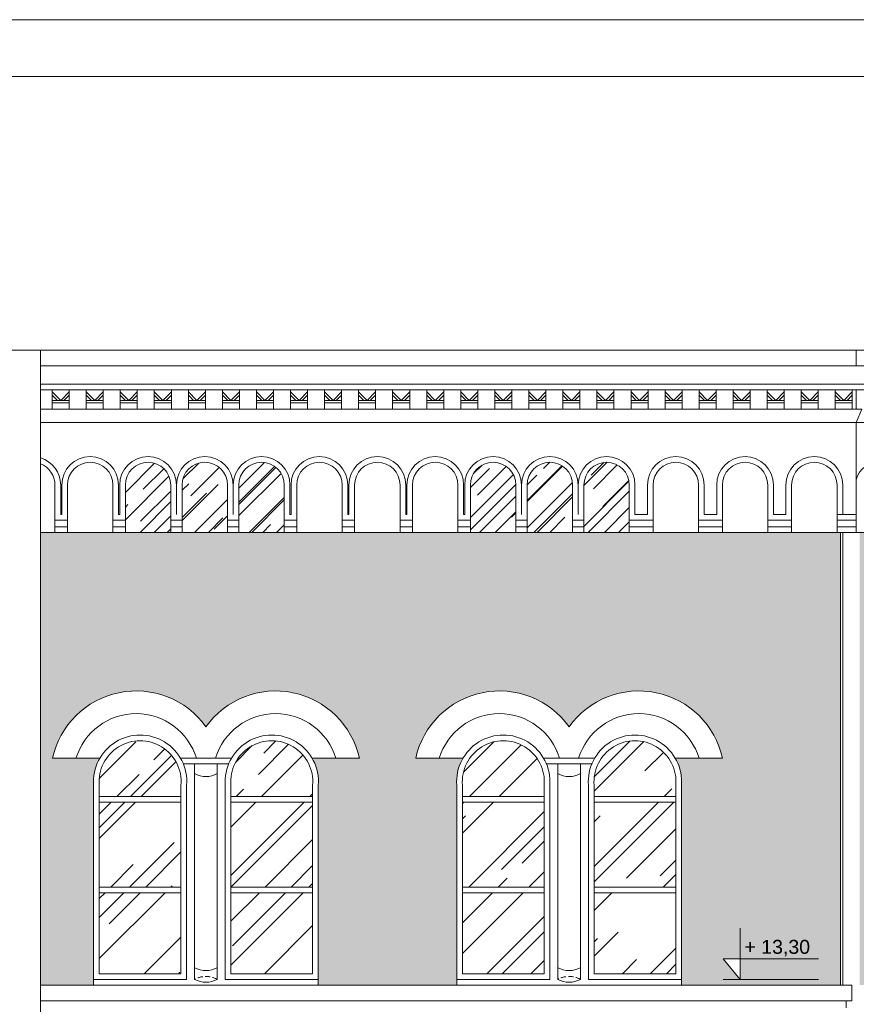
# Model space of a CAD drawing. Header units: millimetres. Extents: x -5254 to 173417, y -28809 to -6400.
# Tile 161 of 256: x 118889 to 119627, y -11410 to -10542. Entities that reach past the tile are written whole.
import ezdxf

# ---------------------------------------------------------------- set-up
doc = ezdxf.new("R2010")
doc.units = ezdxf.units.MM
doc.linetypes.add('HIDDEN', pattern=[9.525, 6.35, -3.175])
for name, color, linetype, lineweight in [('me_cegła', 7, 'Continuous', 5), ('me_cienka', 7, 'Continuous', 15), ('me_cienkie', 7, 'Continuous', 9), ('me_drewno', 7, 'Continuous', 15), ('me_koty', 7, 'Continuous', 13), ('me_szyby', 7, 'Continuous', 13), ('me_tabela', 7, 'Continuous', 20), ('me_ściany', 7, 'Continuous', 20)]:
    doc.layers.add(name, color=color, linetype=linetype, lineweight=lineweight)
doc.styles.add('TABELKA', font='arial.ttf')

# ---------------------------------------------------------------- blocks, each defined once
blk = doc.blocks.new('KOTA')
at = {"color": 0}
for p, q in [((0, 0), (0, 50)), ((-16.57, 20), (76.79, 20)), ((-16.57, 20), (0, 0))]:
    blk.add_line(p, q, dxfattribs=at)
at = {"color": 0, "style": 'TABELKA', "flags": 4}
blk.add_attdef('POZIOM', (1.41, 25), '', height=13.67, rotation=360, dxfattribs=at)

msp = doc.modelspace()

# ---------------------------------------------------------------- hatches: boundary and pattern name
at = {"layer": 'me_cegła'}
h = msp.add_hatch(dxfattribs=at)
h.set_pattern_fill('AR-BRSTD', color=256, scale=0.125)
h.set_pattern_definition([(0, (118907.6536, -11393.04), (0, 8.467725), []), (90, (118907.654, -11393.04), (-12.7, 8.467725), [8.46772, -8.46772])])
h.paths.add_polyline_path([(119274.55, -11216.92, -0.151288), (119279.96, -11193.2), (119238.4, -11193.2, -0.651008), (119373.55, -11165.43, -0.651008), (119508.7, -11193.2), (119467.15, -11193.2, -0.151288), (119472.55, -11216.92), (119472.55, -11388.04), (119472.55, -11393.04), (119612.55, -11393.04), (119612.55, -10994.04), (118907.65, -10994.04), (118907.65, -11393.04), (118954.55, -11393.04), (118954.55, -11388.04), (118954.55, -11216.92, -0.151288), (118959.96, -11193.2), (118918.4, -11193.2, -0.651008), (119053.55, -11165.43, -0.651008), (119188.7, -11193.2), (119147.15, -11193.2, -0.151288), (119152.55, -11216.92), (119152.55, -11388.04), (119152.55, -11393.04), (119274.55, -11393.04), (119274.55, -11388.04)])
h.paths.add_polyline_path([(119509.35, -11370.04), (119524.26, -11370.04), (119524.26, -11388.04)], flags=16)
h.paths.add_polyline_path([(120309.05, -11219.42, -0.151288), (120314.46, -11195.7), (120272.9, -11195.7, -0.651008), (120408.05, -11167.93, -0.651008), (120543.2, -11195.7), (120501.65, -11195.7, -0.151288), (120507.05, -11219.42), (120507.05, -11390.54), (120507.05, -11393.04), (120621.05, -11393.04), (120621.05, -11388.04), (120621.05, -11216.92, -0.151288), (120626.46, -11193.2), (120584.9, -11193.2, -0.651008), (120720.05, -11165.43, -0.651008), (120855.2, -11193.2), (120813.65, -11193.2, -0.151288), (120819.05, -11216.92), (120819.05, -11388.04), (120819.05, -11393.04), (120877.55, -11393.04), (120877.55, -10994.04), (119629.55, -10994.04), (119629.55, -11393.04), (119683.05, -11393.04), (119683.05, -11388.04), (119683.05, -11216.92, -0.151288), (119688.46, -11193.2), (119646.9, -11193.2, -0.651008), (119782.05, -11165.43, -0.651008), (119917.2, -11193.2), (119875.65, -11193.2, -0.151288), (119881.05, -11216.92), (119881.05, -11388.04), (119881.05, -11393.04), (119996.05, -11393.04), (119996.05, -11388.04), (119996.05, -11216.92, -0.151288), (120001.46, -11193.2), (119959.9, -11193.2, -0.651008), (120095.05, -11165.43, -0.651008), (120230.2, -11193.2), (120188.65, -11193.2, -0.151288), (120194.05, -11216.92), (120194.05, -11388.04), (120194.05, -11393.04), (120309.05, -11393.04), (120309.05, -11390.54)])
h.paths.add_polyline_path([(120516.16, -11372.54), (120531.07, -11372.54), (120531.07, -11390.54)], flags=16)
h.paths.add_polyline_path([(120531.11, -11374.17), (120596.33, -11374.17), (120596.33, -11351.99), (120531.11, -11351.99)], flags=24)
at = {"layer": 'me_szyby'}
h = msp.add_hatch(dxfattribs=at)
h.set_pattern_fill('AR-RROOF', color=256, angle=45)
h.set_pattern_definition([(45, (102824.302, -23994.794), (21.552615, 57.47364), [381, -50.8, 127, -25.4]), (45, (102839.21, -23961.927), (-41.847994, 5.92697), [76.2, -8.382, 152.4, -19.05]), (45, (102818.016, -23970.548), (81.36112, 105.428207), [203.2, -35.56, 101.6, -25.4])])
h.paths.add_polyline_path([(120726.05, -10994.04), (120766.05, -10994.04), (120766.05, -10952.27, 1), (120726.05, -10952.27)])
h.paths.add_polyline_path([(120716.05, -10952.27, 1), (120676.05, -10952.27), (120676.05, -10994.04), (120716.05, -10994.04)])
h.paths.add_polyline_path([(120426.05, -10994.04), (120466.05, -10994.04), (120466.05, -10952.27, 1), (120426.05, -10952.27)])
h.paths.add_polyline_path([(120376.05, -10994.04), (120416.05, -10994.04), (120416.05, -10952.27, 1), (120376.05, -10952.27)])
h.paths.add_polyline_path([(120326.05, -10994.04), (120366.05, -10994.04), (120366.05, -10952.27, 1), (120326.05, -10952.27)])
h.paths.add_polyline_path([(120126.05, -10994.04), (120166.05, -10994.04), (120166.05, -10952.27, 1), (120126.05, -10952.27)])
h.paths.add_polyline_path([(120076.05, -10994.04), (120116.05, -10994.04), (120116.05, -10952.27, 1), (120076.05, -10952.27)])
h.paths.add_polyline_path([(120026.05, -10994.04), (120066.05, -10994.04), (120066.05, -10952.27, 1), (120026.05, -10952.27)])
h.paths.add_polyline_path([(119726.05, -10994.04), (119766.05, -10994.04), (119766.05, -10952.27, 1), (119726.05, -10952.27)])
h.paths.add_polyline_path([(119716.05, -10952.27, 1), (119676.05, -10952.27), (119676.05, -10994.04), (119716.05, -10994.04)])
h.paths.add_polyline_path([(119386.55, -10994.04), (119426.55, -10994.04), (119426.55, -10952.27, 1), (119386.55, -10952.27)])
h.paths.add_polyline_path([(119336.55, -10994.04), (119376.55, -10994.04), (119376.55, -10952.27, 1), (119336.55, -10952.27)])
h.paths.add_polyline_path([(119326.55, -10952.27, 1), (119286.55, -10952.27), (119286.55, -10994.04), (119326.55, -10994.04)])
h.paths.add_polyline_path([(119082.55, -10994.04), (119122.55, -10994.04), (119122.55, -10952.27, 1), (119082.55, -10952.27)])
h.paths.add_polyline_path([(119072.55, -10952.27, 1), (119032.55, -10952.27), (119032.55, -10994.04), (119072.55, -10994.04)])
h.paths.add_polyline_path([(118982.55, -10994.04), (119022.55, -10994.04), (119022.55, -10952.27, 1), (118982.55, -10952.27)])
h.paths.add_polyline_path([(118818.55, -10952.27, 1), (118778.55, -10952.27), (118778.55, -10994.04), (118818.55, -10994.04)])
h.paths.add_polyline_path([(118728.55, -10994.04), (118768.55, -10994.04), (118768.55, -10952.27, 1), (118728.55, -10952.27)])
h.paths.add_polyline_path([(118718.55, -10952.27, 1), (118678.55, -10952.27), (118678.55, -10994.04), (118718.55, -10994.04)])
h = msp.add_hatch(dxfattribs=at)
h.set_pattern_fill('AR-RROOF', color=256, scale=2.2, angle=45)
h.set_pattern_definition([(45, (108151.306, -22615.82), (47.41575, 126.442), [838.2, -111.76, 279.4, -55.88]), (45, (108184.1, -22543.51), (-92.0656, 13.03933), [167.64, -18.4404, 335.28, -41.91]), (45, (108137.477, -22562.476), (178.994465, 231.942055), [447.04, -78.232, 223.52, -55.88])])
h.paths.add_polyline_path([(119075.55, -11311.71), (119147.55, -11311.71), (119147.55, -11383.04), (119075.55, -11383.04)])
h.paths.add_polyline_path([(119075.55, -11231.92), (119147.55, -11231.92), (119147.55, -11306.71), (119075.55, -11306.71)])
h.paths.add_polyline_path([(119147.55, -11216.92), (119147.55, -11226.92), (119075.55, -11226.92), (119075.55, -11216.92, -1.090383)])
h.paths.add_polyline_path([(119031.55, -11216.92), (119031.55, -11226.92), (118959.55, -11226.92), (118959.55, -11216.92, -1.090383)])
h.paths.add_polyline_path([(118959.55, -11231.92), (119031.55, -11231.92), (119031.55, -11306.71), (118959.55, -11306.71)])
h.paths.add_polyline_path([(118959.55, -11311.71), (119031.55, -11311.71), (119031.55, -11383.04), (118959.55, -11383.04)])
h = msp.add_hatch(dxfattribs=at)
h.set_pattern_fill('AR-RROOF', color=256, scale=2.2, angle=45)
h.set_pattern_definition([(45, (107831.306, -22615.82), (47.41575, 126.442), [838.2, -111.76, 279.4, -55.88]), (45, (107864.1, -22543.51), (-92.0656, 13.03933), [167.64, -18.4404, 335.28, -41.91]), (45, (107817.477, -22562.476), (178.994465, 231.942055), [447.04, -78.232, 223.52, -55.88])])
h.paths.add_polyline_path([(119395.55, -11311.71), (119467.55, -11311.71), (119467.55, -11383.04), (119395.55, -11383.04)])
h.paths.add_polyline_path([(119395.55, -11231.92), (119467.55, -11231.92), (119467.55, -11306.71), (119395.55, -11306.71)])
h.paths.add_polyline_path([(119467.55, -11216.92), (119467.55, -11226.92), (119395.55, -11226.92), (119395.55, -11216.92, -1.090383)])
h.paths.add_polyline_path([(119351.55, -11216.92), (119351.55, -11226.92), (119279.55, -11226.92), (119279.55, -11216.92, -1.090383)])
h.paths.add_polyline_path([(119279.55, -11231.92), (119351.55, -11231.92), (119351.55, -11306.71), (119279.55, -11306.71)])
h.paths.add_polyline_path([(119279.55, -11311.71), (119351.55, -11311.71), (119351.55, -11383.04), (119279.55, -11383.04)])

# ---------------------------------------------------------------- linework, layer by layer
at = {"layer": 'me_cienka'}
for p, q in [((118907.65, -10833.27), (118907.65, -12738.04)), ((119614.55, -11393.04), (119614.55, -10994.04))]:
    msp.add_line(p, q, dxfattribs=at)
for points in [[(118353.87, -10847.27), (118353.87, -10833.27), (119340.87, -10833.27)], [(118480.87, -10847.27), (118480.87, -10833.27), (119467.87, -10833.27)], [(119626.55, -10847.27), (119626.55, -10833.27), (119467.87, -10833.27)]]:
    msp.add_lwpolyline(points, dxfattribs=at)
at = {"layer": 'me_cienkie'}
for p, q in [((118907.65, -10863.27), (119626.55, -10863.27)), ((119626.55, -10868.27), (118907.65, -10868.27)), ((118907.65, -10885.27), (119626.55, -10885.27)), ((119626.55, -10897.27), (118907.65, -10897.27)), ((119626.55, -10994.04), (119626.55, -10897.27)), ((119626.55, -10897.27), (120880.55, -10897.27)), ((118926.55, -10978.37), (118925.55, -10978.37)), ((118977.55, -10978.37), (118976.55, -10978.37)), ((119127.55, -10978.37), (119128.55, -10978.37)), ((119179.55, -10978.37), (119178.55, -10978.37)), ((119230.55, -10978.37), (119229.55, -10978.37)), ((119281.55, -10978.37), (119280.55, -10978.37)), ((119431.55, -10978.37), (119442.55, -10978.37)), ((119492.55, -10978.37), (119503.55, -10978.37)), ((119553.55, -10978.37), (119564.55, -10978.37)), ((119609.55, -10978.37), (119626.55, -10978.37)), ((118931.55, -10983.37), (118920.55, -10983.37)), ((118982.55, -10983.37), (118971.55, -10983.37)), ((119032.55, -10983.37), (119022.55, -10983.37)), ((119082.55, -10983.37), (119072.55, -10983.37)), ((119133.55, -10983.37), (119122.55, -10983.37)), ((119184.55, -10983.37), (119173.55, -10983.37)), ((119235.55, -10983.37), (119224.55, -10983.37)), ((119286.55, -10983.37), (119275.55, -10983.37)), ((119336.55, -10983.37), (119326.55, -10983.37)), ((119386.55, -10983.37), (119376.55, -10983.37)), ((119447.55, -10983.37), (119426.55, -10983.37)), ((119508.55, -10983.37), (119487.55, -10983.37)), ((119569.55, -10983.37), (119548.55, -10983.37)), ((119626.55, -10983.37), (119609.55, -10983.37)), ((124752.55, -10994.04), (118907.65, -10994.04)), ((118931.55, -10989.04), (118920.55, -10989.04)), ((118982.55, -10989.04), (118971.55, -10989.04)), ((119032.55, -10989.04), (119022.55, -10989.04)), ((119082.55, -10989.04), (119072.55, -10989.04)), ((119133.55, -10989.04), (119122.55, -10989.04)), ((119184.55, -10989.04), (119173.55, -10989.04)), ((119235.55, -10989.04), (119224.55, -10989.04)), ((119286.55, -10989.04), (119275.55, -10989.04)), ((119336.55, -10989.04), (119326.55, -10989.04)), ((119386.55, -10989.04), (119376.55, -10989.04)), ((119447.55, -10989.04), (119426.55, -10989.04)), ((119508.55, -10989.04), (119487.55, -10989.04)), ((119569.55, -10989.04), (119548.55, -10989.04)), ((119626.55, -10989.04), (119609.55, -10989.04)), ((118954.55, -11388.04), (118954.55, -11393.04)), ((119152.55, -11393.04), (119152.55, -11388.04)), ((119274.55, -11388.04), (119274.55, -11393.04)), ((119472.55, -11393.04), (119472.55, -11388.04)), ((119593.37, -11388.04), (119509.35, -11388.04))]:
    msp.add_line(p, q, dxfattribs=at)
for points in [[(118907.65, -10847.27), (119645.86, -10847.27)], [(119626.55, -10863.27), (119641.55, -10863.27), (119641.55, -10868.27)], [(118918.05, -10885.27), (118918.05, -10868.27)], [(118918.05, -10870.27), (118925.55, -10877.77)], [(118918.05, -10873.09), (118922.72, -10877.77)], [(118933.05, -10870.27), (118925.55, -10877.77)], [(118933.05, -10873.09), (118928.38, -10877.77)], [(118933.05, -10885.27), (118933.05, -10868.27)], [(118948.05, -10885.27), (118948.05, -10868.27)], [(118948.05, -10870.27), (118955.55, -10877.77)], [(118948.05, -10873.09), (118952.72, -10877.77)], [(118963.05, -10870.27), (118955.55, -10877.77)], [(118963.05, -10873.09), (118958.38, -10877.77)], [(118963.05, -10885.27), (118963.05, -10868.27)], [(118978.05, -10885.27), (118978.05, -10868.27)], [(118978.05, -10870.27), (118985.55, -10877.77)], [(118978.05, -10873.09), (118982.72, -10877.77)], [(118993.05, -10870.27), (118985.55, -10877.77)], [(118993.05, -10873.09), (118988.38, -10877.77)], [(118993.05, -10885.27), (118993.05, -10868.27)], [(119008.05, -10885.27), (119008.05, -10868.27)], [(119008.05, -10870.27), (119015.55, -10877.77)], [(119008.05, -10873.09), (119012.72, -10877.77)], [(119023.05, -10870.27), (119015.55, -10877.77)], [(119023.05, -10873.09), (119018.38, -10877.77)], [(119023.05, -10885.27), (119023.05, -10868.27)], [(119038.05, -10885.27), (119038.05, -10868.27)], [(119038.05, -10870.27), (119045.55, -10877.77)], [(119038.05, -10873.09), (119042.72, -10877.77)], [(119053.05, -10870.27), (119045.55, -10877.77)], [(119053.05, -10873.09), (119048.38, -10877.77)], [(119053.05, -10885.27), (119053.05, -10868.27)], [(119068.05, -10885.27), (119068.05, -10868.27)], [(119068.05, -10870.27), (119075.55, -10877.77)], [(119068.05, -10873.09), (119072.72, -10877.77)], [(119083.05, -10870.27), (119075.55, -10877.77)], [(119083.05, -10873.09), (119078.38, -10877.77)], [(119083.05, -10885.27), (119083.05, -10868.27)], [(119098.05, -10885.27), (119098.05, -10868.27)], [(119098.05, -10870.27), (119105.55, -10877.77)], [(119098.05, -10873.09), (119102.72, -10877.77)], [(119113.05, -10870.27), (119105.55, -10877.77)], [(119113.05, -10873.09), (119108.38, -10877.77)], [(119113.05, -10885.27), (119113.05, -10868.27)], [(119128.05, -10885.27), (119128.05, -10868.27)], [(119128.05, -10870.27), (119135.55, -10877.77)], [(119128.05, -10873.09), (119132.72, -10877.77)], [(119143.05, -10870.27), (119135.55, -10877.77)], [(119143.05, -10873.09), (119138.38, -10877.77)], [(119143.05, -10885.27), (119143.05, -10868.27)], [(119158.05, -10885.27), (119158.05, -10868.27)], [(119158.05, -10870.27), (119165.55, -10877.77)], [(119158.05, -10873.09), (119162.72, -10877.77)], [(119173.05, -10870.27), (119165.55, -10877.77)], [(119173.05, -10873.09), (119168.38, -10877.77)], [(119173.05, -10885.27), (119173.05, -10868.27)], [(119188.05, -10885.27), (119188.05, -10868.27)], [(119188.05, -10870.27), (119195.55, -10877.77)], [(119188.05, -10873.09), (119192.72, -10877.77)], [(119203.05, -10870.27), (119195.55, -10877.77)], [(119203.05, -10873.09), (119198.38, -10877.77)], [(119203.05, -10885.27), (119203.05, -10868.27)], [(119218.05, -10885.27), (119218.05, -10868.27)], [(119218.05, -10870.27), (119225.55, -10877.77)], [(119218.05, -10873.09), (119222.72, -10877.77)], [(119233.05, -10870.27), (119225.55, -10877.77)], [(119233.05, -10873.09), (119228.38, -10877.77)], [(119233.05, -10885.27), (119233.05, -10868.27)], [(119248.05, -10885.27), (119248.05, -10868.27)], [(119248.05, -10870.27), (119255.55, -10877.77)], [(119248.05, -10873.09), (119252.72, -10877.77)], [(119263.05, -10870.27), (119255.55, -10877.77)], [(119263.05, -10873.09), (119258.38, -10877.77)], [(119263.05, -10885.27), (119263.05, -10868.27)], [(119278.05, -10885.27), (119278.05, -10868.27)], [(119278.05, -10870.27), (119285.55, -10877.77)], [(119278.05, -10873.09), (119282.72, -10877.77)], [(119293.05, -10870.27), (119285.55, -10877.77)], [(119293.05, -10873.09), (119288.38, -10877.77)], [(119293.05, -10885.27), (119293.05, -10868.27)], [(119308.05, -10885.27), (119308.05, -10868.27)], [(119308.05, -10870.27), (119315.55, -10877.77)], [(119308.05, -10873.09), (119312.72, -10877.77)], [(119323.05, -10870.27), (119315.55, -10877.77)], [(119323.05, -10873.09), (119318.38, -10877.77)], [(119323.05, -10885.27), (119323.05, -10868.27)], [(119338.05, -10885.27), (119338.05, -10868.27)], [(119338.05, -10870.27), (119345.55, -10877.77)], [(119338.05, -10873.09), (119342.72, -10877.77)], [(119353.05, -10870.27), (119345.55, -10877.77)], [(119353.05, -10873.09), (119348.38, -10877.77)], [(119353.05, -10885.27), (119353.05, -10868.27)], [(119368.05, -10885.27), (119368.05, -10868.27)], [(119368.05, -10870.27), (119375.55, -10877.77)], [(119368.05, -10873.09), (119372.72, -10877.77)], [(119383.05, -10870.27), (119375.55, -10877.77)], [(119383.05, -10873.09), (119378.38, -10877.77)], [(119383.05, -10885.27), (119383.05, -10868.27)], [(119398.05, -10885.27), (119398.05, -10868.27)], [(119398.05, -10870.27), (119405.55, -10877.77)], [(119398.05, -10873.09), (119402.72, -10877.77)], [(119413.05, -10870.27), (119405.55, -10877.77)], [(119413.05, -10873.09), (119408.38, -10877.77)], [(119413.05, -10885.27), (119413.05, -10868.27)], [(119428.05, -10885.27), (119428.05, -10868.27)], [(119428.05, -10870.27), (119435.55, -10877.77)], [(119428.05, -10873.09), (119432.72, -10877.77)], [(119443.05, -10870.27), (119435.55, -10877.77)], [(119443.05, -10873.09), (119438.38, -10877.77)], [(119443.05, -10885.27), (119443.05, -10868.27)], [(119458.05, -10885.27), (119458.05, -10868.27)], [(119458.05, -10870.27), (119465.55, -10877.77)], [(119458.05, -10873.09), (119462.72, -10877.77)], [(119473.05, -10870.27), (119465.55, -10877.77)], [(119473.05, -10873.09), (119468.38, -10877.77)], [(119473.05, -10885.27), (119473.05, -10868.27)], [(119488.05, -10885.27), (119488.05, -10868.27)], [(119488.05, -10870.27), (119495.55, -10877.77)], [(119488.05, -10873.09), (119492.72, -10877.77)], [(119503.05, -10870.27), (119495.55, -10877.77)], [(119503.05, -10873.09), (119498.38, -10877.77)], [(119503.05, -10885.27), (119503.05, -10868.27)], [(119518.05, -10885.27), (119518.05, -10868.27)], [(119518.05, -10870.27), (119525.55, -10877.77)], [(119518.05, -10873.09), (119522.72, -10877.77)], [(119533.05, -10870.27), (119525.55, -10877.77)], [(119533.05, -10873.09), (119528.38, -10877.77)], [(119533.05, -10885.27), (119533.05, -10868.27)], [(119548.05, -10885.27), (119548.05, -10868.27)], [(119548.05, -10870.27), (119555.55, -10877.77)], [(119548.05, -10873.09), (119552.72, -10877.77)], [(119563.05, -10870.27), (119555.55, -10877.77)], [(119563.05, -10873.09), (119558.38, -10877.77)], [(119563.05, -10885.27), (119563.05, -10868.27)], [(119578.05, -10885.27), (119578.05, -10868.27)], [(119578.05, -10870.27), (119585.55, -10877.77)], [(119578.05, -10873.09), (119582.72, -10877.77)], [(119593.05, -10870.27), (119585.55, -10877.77)], [(119593.05, -10873.09), (119588.38, -10877.77)], [(119593.05, -10885.27), (119593.05, -10868.27)], [(119608.05, -10885.27), (119608.05, -10868.27)], [(119608.05, -10870.27), (119615.55, -10877.77)], [(119608.05, -10873.09), (119612.72, -10877.77)], [(119623.05, -10870.27), (119615.55, -10877.77)], [(119623.05, -10873.09), (119618.38, -10877.77)], [(119623.05, -10885.27), (119623.05, -10868.27)], [(119626.55, -10868.27), (119641.55, -10868.27)], [(119626.55, -10885.27), (119626.55, -10868.27)], [(118925.55, -10877.77), (118918.05, -10877.77)], [(118925.55, -10879.77), (118918.05, -10879.77)], [(118925.55, -10877.77), (118933.05, -10877.77)], [(118925.55, -10879.77), (118933.05, -10879.77)], [(118955.55, -10877.77), (118948.05, -10877.77)], [(118955.55, -10879.77), (118948.05, -10879.77)], [(118955.55, -10877.77), (118963.05, -10877.77)], [(118955.55, -10879.77), (118963.05, -10879.77)], [(118985.55, -10877.77), (118978.05, -10877.77)], [(118985.55, -10879.77), (118978.05, -10879.77)], [(118985.55, -10877.77), (118993.05, -10877.77)], [(118985.55, -10879.77), (118993.05, -10879.77)], [(119015.55, -10877.77), (119008.05, -10877.77)], [(119015.55, -10879.77), (119008.05, -10879.77)], [(119015.55, -10877.77), (119023.05, -10877.77)], [(119015.55, -10879.77), (119023.05, -10879.77)], [(119045.55, -10877.77), (119038.05, -10877.77)], [(119045.55, -10879.77), (119038.05, -10879.77)], [(119045.55, -10877.77), (119053.05, -10877.77)], [(119045.55, -10879.77), (119053.05, -10879.77)], [(119075.55, -10877.77), (119068.05, -10877.77)], [(119075.55, -10879.77), (119068.05, -10879.77)], [(119075.55, -10877.77), (119083.05, -10877.77)], [(119075.55, -10879.77), (119083.05, -10879.77)], [(119105.55, -10877.77), (119098.05, -10877.77)], [(119105.55, -10879.77), (119098.05, -10879.77)], [(119105.55, -10877.77), (119113.05, -10877.77)], [(119105.55, -10879.77), (119113.05, -10879.77)], [(119135.55, -10877.77), (119128.05, -10877.77)], [(119135.55, -10879.77), (119128.05, -10879.77)], [(119135.55, -10877.77), (119143.05, -10877.77)], [(119135.55, -10879.77), (119143.05, -10879.77)], [(119165.55, -10877.77), (119158.05, -10877.77)], [(119165.55, -10879.77), (119158.05, -10879.77)], [(119165.55, -10877.77), (119173.05, -10877.77)], [(119165.55, -10879.77), (119173.05, -10879.77)], [(119195.55, -10877.77), (119188.05, -10877.77)], [(119195.55, -10879.77), (119188.05, -10879.77)], [(119195.55, -10877.77), (119203.05, -10877.77)], [(119195.55, -10879.77), (119203.05, -10879.77)], [(119225.55, -10877.77), (119218.05, -10877.77)], [(119225.55, -10879.77), (119218.05, -10879.77)], [(119225.55, -10877.77), (119233.05, -10877.77)], [(119225.55, -10879.77), (119233.05, -10879.77)], [(119255.55, -10877.77), (119248.05, -10877.77)], [(119255.55, -10879.77), (119248.05, -10879.77)], [(119255.55, -10877.77), (119263.05, -10877.77)], [(119255.55, -10879.77), (119263.05, -10879.77)], [(119285.55, -10877.77), (119278.05, -10877.77)], [(119285.55, -10879.77), (119278.05, -10879.77)], [(119285.55, -10877.77), (119293.05, -10877.77)], [(119285.55, -10879.77), (119293.05, -10879.77)], [(119315.55, -10877.77), (119308.05, -10877.77)], [(119315.55, -10879.77), (119308.05, -10879.77)], [(119315.55, -10877.77), (119323.05, -10877.77)], [(119315.55, -10879.77), (119323.05, -10879.77)], [(119345.55, -10877.77), (119338.05, -10877.77)], [(119345.55, -10879.77), (119338.05, -10879.77)], [(119345.55, -10877.77), (119353.05, -10877.77)], [(119345.55, -10879.77), (119353.05, -10879.77)], [(119375.55, -10877.77), (119368.05, -10877.77)], [(119375.55, -10879.77), (119368.05, -10879.77)], [(119375.55, -10877.77), (119383.05, -10877.77)], [(119375.55, -10879.77), (119383.05, -10879.77)], [(119405.55, -10877.77), (119398.05, -10877.77)], [(119405.55, -10879.77), (119398.05, -10879.77)], [(119405.55, -10877.77), (119413.05, -10877.77)], [(119405.55, -10879.77), (119413.05, -10879.77)], [(119435.55, -10877.77), (119428.05, -10877.77)], [(119435.55, -10879.77), (119428.05, -10879.77)], [(119435.55, -10877.77), (119443.05, -10877.77)], [(119435.55, -10879.77), (119443.05, -10879.77)], [(119465.55, -10877.77), (119458.05, -10877.77)], [(119465.55, -10879.77), (119458.05, -10879.77)], [(119465.55, -10877.77), (119473.05, -10877.77)], [(119465.55, -10879.77), (119473.05, -10879.77)], [(119495.55, -10877.77), (119488.05, -10877.77)], [(119495.55, -10879.77), (119488.05, -10879.77)], [(119495.55, -10877.77), (119503.05, -10877.77)], [(119495.55, -10879.77), (119503.05, -10879.77)], [(119525.55, -10877.77), (119518.05, -10877.77)], [(119525.55, -10879.77), (119518.05, -10879.77)], [(119525.55, -10877.77), (119533.05, -10877.77)], [(119525.55, -10879.77), (119533.05, -10879.77)], [(119555.55, -10877.77), (119548.05, -10877.77)], [(119555.55, -10879.77), (119548.05, -10879.77)], [(119555.55, -10877.77), (119563.05, -10877.77)], [(119555.55, -10879.77), (119563.05, -10879.77)], [(119585.55, -10877.77), (119578.05, -10877.77)], [(119585.55, -10879.77), (119578.05, -10879.77)], [(119585.55, -10877.77), (119593.05, -10877.77)], [(119585.55, -10879.77), (119593.05, -10879.77)], [(119615.55, -10877.77), (119608.05, -10877.77)], [(119615.55, -10879.77), (119608.05, -10879.77)], [(119615.55, -10877.77), (119623.05, -10877.77)], [(119615.55, -10879.77), (119623.05, -10879.77)], [(119631.55, -10885.27), (119626.55, -10897.27)], [(119626.55, -10897.27), (119631.55, -10885.27), (119626.55, -10885.27)], [(118920.55, -10952.27), (118920.55, -10994.04)], [(118925.55, -10952.27), (118925.55, -10978.37)], [(118926.55, -10952.27), (118926.55, -10978.37)], [(118931.55, -10952.27), (118931.55, -10994.04)], [(118971.55, -10952.27), (118971.55, -10994.04)], [(118976.55, -10952.27), (118976.55, -10978.37)], [(118977.55, -10952.27), (118977.55, -10978.37)], [(118977.55, -10952.27), (118977.55, -10978.37)], [(118977.55, -10952.27), (118977.55, -10978.37)], [(118977.55, -10952.27), (118977.55, -10978.37)], [(118982.55, -10952.27), (118982.55, -10994.04)], [(119022.55, -10952.27), (119022.55, -10994.04)], [(119027.55, -10952.27), (119027.55, -10978.37)], [(119027.55, -10952.27), (119027.55, -10978.37)], [(119027.55, -10952.27), (119027.55, -10978.37)], [(119027.55, -10952.27), (119027.55, -10978.37)], [(119027.55, -10952.27), (119027.55, -10978.37)], [(119027.55, -10952.27), (119027.55, -10978.37)], [(119027.55, -10952.27), (119027.55, -10978.37)], [(119027.55, -10952.27), (119027.55, -10978.37)], [(119027.55, -10952.27), (119027.55, -10978.37)], [(119027.55, -10952.27), (119027.55, -10978.37)], [(119027.55, -10952.27), (119027.55, -10978.37)], [(119027.55, -10952.27), (119027.55, -10978.37)], [(119032.55, -10952.27), (119032.55, -10994.04)], [(119032.55, -10952.27), (119032.55, -10994.04)], [(119072.55, -10952.27), (119072.55, -10994.04)], [(119077.55, -10952.27), (119077.55, -10978.37)], [(119077.55, -10952.27), (119077.55, -10978.37)], [(119077.55, -10952.27), (119077.55, -10978.37)], [(119077.55, -10952.27), (119077.55, -10978.37)], [(119077.55, -10952.27), (119077.55, -10978.37)], [(119077.55, -10952.27), (119077.55, -10978.37)], [(119077.55, -10952.27), (119077.55, -10978.37)], [(119077.55, -10952.27), (119077.55, -10978.37)], [(119077.55, -10952.27), (119077.55, -10978.37)], [(119082.55, -10952.27), (119082.55, -10994.04)], [(119122.55, -10952.27), (119122.55, -10994.04)], [(119127.55, -10952.27), (119127.55, -10978.37)], [(119127.55, -10952.27), (119127.55, -10978.37)], [(119127.55, -10952.27), (119127.55, -10978.37)], [(119127.55, -10952.27), (119127.55, -10978.37)], [(119127.55, -10952.27), (119127.55, -10978.37)], [(119127.55, -10952.27), (119127.55, -10978.37)], [(119127.55, -10952.27), (119127.55, -10978.37)], [(119128.55, -10952.27), (119128.55, -10978.37)], [(119133.55, -10952.27), (119133.55, -10994.04)], [(119173.55, -10952.27), (119173.55, -10994.04)], [(119178.55, -10952.27), (119178.55, -10978.37)], [(119179.55, -10952.27), (119179.55, -10978.37)], [(119184.55, -10952.27), (119184.55, -10994.04)], [(119224.55, -10952.27), (119224.55, -10994.04)], [(119229.55, -10952.27), (119229.55, -10978.37)], [(119230.55, -10952.27), (119230.55, -10978.37)], [(119235.55, -10952.27), (119235.55, -10994.04)], [(119275.55, -10952.27), (119275.55, -10994.04)], [(119280.55, -10952.27), (119280.55, -10978.37)], [(119281.55, -10952.27), (119281.55, -10978.37)], [(119281.55, -10952.27), (119281.55, -10978.37)], [(119281.55, -10952.27), (119281.55, -10978.37)], [(119281.55, -10952.27), (119281.55, -10978.37)], [(119286.55, -10952.27), (119286.55, -10994.04)], [(119326.55, -10952.27), (119326.55, -10994.04)], [(119331.55, -10952.27), (119331.55, -10978.37)], [(119331.55, -10952.27), (119331.55, -10978.37)], [(119331.55, -10952.27), (119331.55, -10978.37)], [(119331.55, -10952.27), (119331.55, -10978.37)], [(119331.55, -10952.27), (119331.55, -10978.37)], [(119331.55, -10952.27), (119331.55, -10978.37)], [(119331.55, -10952.27), (119331.55, -10978.37)], [(119331.55, -10952.27), (119331.55, -10978.37)], [(119331.55, -10952.27), (119331.55, -10978.37)], [(119331.55, -10952.27), (119331.55, -10978.37)], [(119331.55, -10952.27), (119331.55, -10978.37)], [(119331.55, -10952.27), (119331.55, -10978.37)], [(119336.55, -10952.27), (119336.55, -10994.04)], [(119336.55, -10952.27), (119336.55, -10994.04)], [(119376.55, -10952.27), (119376.55, -10994.04)], [(119381.55, -10952.27), (119381.55, -10978.37)], [(119381.55, -10952.27), (119381.55, -10978.37)], [(119381.55, -10952.27), (119381.55, -10978.37)], [(119381.55, -10952.27), (119381.55, -10978.37)], [(119381.55, -10952.27), (119381.55, -10978.37)], [(119381.55, -10952.27), (119381.55, -10978.37)], [(119381.55, -10952.27), (119381.55, -10978.37)], [(119381.55, -10952.27), (119381.55, -10978.37)], [(119381.55, -10952.27), (119381.55, -10978.37)], [(119386.55, -10952.27), (119386.55, -10994.04)], [(119426.55, -10952.27), (119426.55, -10994.04)], [(119431.55, -10952.27), (119431.55, -10978.37)], [(119431.55, -10952.27), (119431.55, -10978.37)], [(119431.55, -10952.27), (119431.55, -10978.37)], [(119431.55, -10952.27), (119431.55, -10978.37)], [(119431.55, -10952.27), (119431.55, -10978.37)], [(119431.55, -10952.27), (119431.55, -10978.37)], [(119431.55, -10952.27), (119431.55, -10978.37)], [(119442.55, -10952.27), (119442.55, -10978.37)], [(119447.55, -10952.27), (119447.55, -10994.04)], [(119487.55, -10952.27), (119487.55, -10994.04)], [(119492.55, -10952.27), (119492.55, -10978.37)], [(119503.55, -10952.27), (119503.55, -10978.37)], [(119508.55, -10952.27), (119508.55, -10994.04)], [(119548.55, -10952.27), (119548.55, -10994.04)], [(119553.55, -10952.27), (119553.55, -10978.37)], [(119564.55, -10952.27), (119564.55, -10978.37)], [(119569.55, -10952.27), (119569.55, -10994.04)], [(119609.55, -10952.27), (119609.55, -10994.04)], [(119614.55, -10952.27), (119614.55, -10978.37)], [(118959.96, -11193.2), (118918.4, -11193.2)], [(119075.96, -11193.2), (119031.15, -11193.2)], [(119147.15, -11193.2), (119188.7, -11193.2)], [(119279.96, -11193.2), (119238.4, -11193.2)], [(119395.96, -11193.2), (119351.15, -11193.2)], [(119467.15, -11193.2), (119508.7, -11193.2)], [(119073.5, -11198.2), (119033.6, -11198.2)], [(119043.55, -11388.04), (119043.55, -11198.2)], [(119063.55, -11388.04), (119063.55, -11198.2)], [(119393.5, -11198.2), (119353.6, -11198.2)], [(119363.55, -11388.04), (119363.55, -11198.2)], [(119383.55, -11388.04), (119383.55, -11198.2)]]:
    msp.add_lwpolyline(points, dxfattribs=at)
for centre, radius, start, end in [((118951.55, -10952.27), 25, 0, 180), ((119002.55, -10952.27), 25, 0, 180), ((119052.55, -10952.27), 25, 0, 180), ((119102.55, -10952.27), 25, 0, 180), ((119153.55, -10952.27), 25, 0, 180), ((119204.55, -10952.27), 25, 0, 180), ((119255.55, -10952.27), 25, 0, 180), ((119306.55, -10952.27), 25, 0, 180), ((119356.55, -10952.27), 25, 0, 180), ((119406.55, -10952.27), 25, 0, 180), ((119467.55, -10952.27), 25, 0, 180), ((119528.55, -10952.27), 25, 0, 180), ((119589.55, -10952.27), 25, 0, 180), ((118900.55, -10952.27), 25, 0, 73.49519), ((118900.55, -10952.27), 20, 0, 69.19922), ((118951.55, -10952.27), 20, 0, 180), ((119002.55, -10952.27), 20, 0, 180), ((119052.55, -10952.27), 20, 0, 180), ((119102.55, -10952.27), 20, 0, 180), ((119153.55, -10952.27), 20, 0, 180), ((119204.55, -10952.27), 20, 0, 180), ((119255.55, -10952.27), 20, 0, 180), ((119306.55, -10952.27), 20, 0, 180), ((119356.55, -10952.27), 20, 0, 180), ((119406.55, -10952.27), 20, 0, 180), ((119467.55, -10952.27), 20, 0, 180), ((119528.55, -10952.27), 20, 0, 180), ((119589.55, -10952.27), 20, 0, 180), ((119646.05, -10952.27), 20, 0, 167.16143), ((118992.12, -11209.22), 75.44, 35.48267, 167.74043), ((119114.98, -11209.22), 75.44, 12.25957, 144.51733), ((119312.12, -11209.22), 75.44, 35.48267, 167.74043), ((119434.98, -11209.22), 75.44, 12.25957, 144.51733), ((118992.12, -11209.22), 55.44, 16.79471, 163.20529), ((119114.98, -11209.22), 55.44, 16.79471, 163.20529), ((119312.12, -11209.22), 55.44, 16.79471, 163.20529), ((119434.98, -11209.22), 55.44, 16.79471, 163.20529), ((119114.98, -11209.22), 75.44, 162.84299, 163.20529), ((119434.98, -11209.22), 75.44, 162.84299, 163.20529), ((119053.55, -11188.48), 20.77, 241.21372, 298.78628), ((119373.55, -11188.48), 20.77, 241.21372, 298.78628), ((119053.55, -11359.56), 20.77, 241.21372, 298.78628), ((119373.55, -11359.56), 20.77, 241.21372, 298.78628), ((119053.55, -11369.84), 20.77, 241.21372, 298.78628), ((119373.55, -11369.84), 20.77, 241.21372, 298.78628)]:
    msp.add_arc(centre, radius, start, end, dxfattribs=at)
at = {"layer": 'me_cienkie', "linetype": 'HIDDEN', "ltscale": 0.7}
for centre in [(119053.55, -11406.24), (119373.55, -11406.24)]:
    msp.add_arc(centre, 20.77, 61.21372, 118.78628, dxfattribs=at)
at = {"layer": 'me_drewno'}
for points in [[(118954.55, -11388.04), (118954.55, -11216.92)], [(118959.55, -11383.04), (118959.55, -11216.92)], [(119031.55, -11383.04), (119031.55, -11216.92)], [(119036.55, -11388.04), (119036.55, -11216.92)], [(119070.55, -11388.04), (119070.55, -11216.92)], [(119075.55, -11383.04), (119075.55, -11216.92)], [(119147.55, -11383.04), (119147.55, -11216.92)], [(119152.55, -11388.04), (119152.55, -11216.92)], [(119274.55, -11388.04), (119274.55, -11216.92)], [(119279.55, -11383.04), (119279.55, -11216.92)], [(119351.55, -11383.04), (119351.55, -11216.92)], [(119356.55, -11388.04), (119356.55, -11216.92)], [(119390.55, -11388.04), (119390.55, -11216.92)], [(119395.55, -11383.04), (119395.55, -11216.92)], [(119467.55, -11383.04), (119467.55, -11216.92)], [(119472.55, -11388.04), (119472.55, -11216.92)], [(119031.55, -11226.92), (118959.55, -11226.92)], [(119147.55, -11226.92), (119075.55, -11226.92)], [(119351.55, -11226.92), (119279.55, -11226.92)], [(119467.55, -11226.92), (119395.55, -11226.92)], [(119031.55, -11231.92), (118959.55, -11231.92)], [(119147.55, -11231.92), (119075.55, -11231.92)], [(119351.55, -11231.92), (119279.55, -11231.92)], [(119467.55, -11231.92), (119395.55, -11231.92)], [(119031.55, -11306.71), (118959.55, -11306.71)], [(119147.55, -11306.71), (119075.55, -11306.71)], [(119351.55, -11306.71), (119279.55, -11306.71)], [(119467.55, -11306.71), (119395.55, -11306.71)], [(119031.55, -11311.71), (118959.55, -11311.71)], [(119147.55, -11311.71), (119075.55, -11311.71)], [(119351.55, -11311.71), (119279.55, -11311.71)], [(119467.55, -11311.71), (119395.55, -11311.71)], [(119031.55, -11383.04), (118959.55, -11383.04)], [(119147.55, -11383.04), (119075.55, -11383.04)], [(119351.55, -11383.04), (119279.55, -11383.04)], [(119467.55, -11383.04), (119395.55, -11383.04)], [(119036.55, -11388.04), (118954.55, -11388.04)], [(119152.55, -11388.04), (119070.55, -11388.04)], [(119356.55, -11388.04), (119274.55, -11388.04)], [(119472.55, -11388.04), (119390.55, -11388.04)]]:
    msp.add_lwpolyline(points, dxfattribs=at)
for centre, radius, start, end in [((118995.55, -11213.79), 41.12, 355.62868, 184.37132), ((118995.55, -11213.8), 36.13, 355.04842, 184.95158), ((119111.55, -11213.79), 41.12, 355.62868, 184.37132), ((119111.55, -11213.8), 36.13, 355.04842, 184.95158), ((119315.55, -11213.79), 41.12, 355.62868, 184.37132), ((119315.55, -11213.8), 36.13, 355.04842, 184.95158), ((119431.55, -11213.79), 41.12, 355.62868, 184.37132), ((119431.55, -11213.8), 36.13, 355.04842, 184.95158)]:
    msp.add_arc(centre, radius, start, end, dxfattribs=at)
at = {"layer": 'me_szyby'}
for p, q in [((120866.87, -10833.27), (119626.55, -10833.27)), ((119626.55, -10847.27), (120854.87, -10847.27))]:
    msp.add_line(p, q, dxfattribs=at)
at = {"layer": 'me_tabela'}
for points in [[(117986.47, -13512.08), (124986.47, -13512.08), (124986.47, -10542.08), (117986.47, -10542.08)], [(118036.47, -13462.08), (124936.47, -13462.08), (124936.47, -10592.08), (118036.47, -10592.08)]]:
    msp.add_lwpolyline(points, close=True, dxfattribs=at)
at = {"layer": 'me_ściany'}
for p, q in [((119612.55, -10994.04), (119612.55, -11393.04)), ((119612.55, -11393.04), (118907.65, -11393.04)), ((119612.55, -11393.04), (119622.55, -11393.04)), ((119622.55, -11393.04), (119622.55, -11407.04)), ((118907.65, -11407.04), (119617.55, -11407.04)), ((119622.55, -11407.04), (119617.55, -11407.04)), ((119617.55, -11407.04), (119617.55, -11413.04))]:
    msp.add_line(p, q, dxfattribs=at)

# ---------------------------------------------------------------- block references
at = {"layer": 'me_koty'}
ref = msp.add_blockref('KOTA', (119524.26, -11388.04), dxfattribs=dict(at, xscale=0.8999999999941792, yscale=0.8999999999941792, zscale=0.6))
ref.add_attrib('POZIOM', '+ 13,30', (119528, -11365.54), dxfattribs={"layer": '0', "height": 12.303, "style": 'TABELKA', "flags": 4})

doc.saveas('drawing.dxf')
